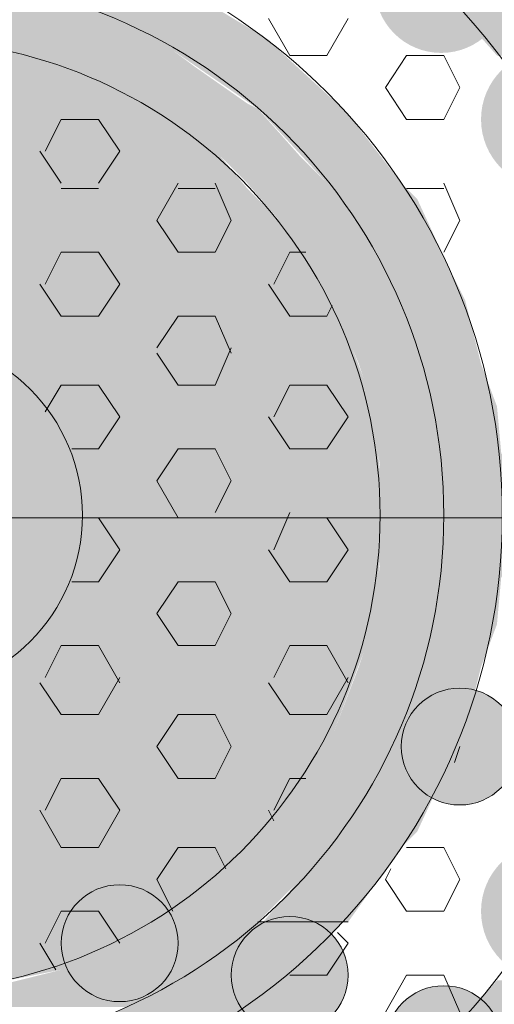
# Model space of a CAD drawing. Extents: x 3940905 to 4145695, y 925352 to 1109797.
# Tile 124 of 256: x 3952211 to 3952256, y 1099482 to 1099576. Entities that reach past the tile are written whole.
import ezdxf

# ---------------------------------------------------------------- set-up
doc = ezdxf.new("R2010")
doc.units = 0
doc.header["$LTSCALE"] = 750
doc.header["$MEASUREMENT"] = 0
doc.layers.add('CKD Equipments', color=252, linetype='CONTINUOUS', lineweight=0)

msp = doc.modelspace()

# ---------------------------------------------------------------- hatches: boundary and pattern name
at = {"layer": 'CKD Equipments', "true_color": 0x808080}
h = msp.add_hatch(color=8, dxfattribs=at)
edge = h.paths.add_edge_path(flags=16)
edge.add_arc((3952251.382, 1099579.075), 6.36, 0, 360)
h = msp.add_hatch(color=8, dxfattribs=at)
h.paths.add_polyline_path([(3952274.533, 1099572.46), (3952249.092, 1099581.11), (3952268.427, 1099581.11)])
h.paths.add_polyline_path([(3952256.724, 1099572.46), (3952274.533, 1099572.46), (3952249.092, 1099581.11)])
h = msp.add_hatch(color=8, dxfattribs=at)
h.paths.add_polyline_path([(3952221.107, 1099575.513), (3952183.964, 1099577.04), (3952217.037, 1099577.04)])
h.paths.add_polyline_path([(3952178.876, 1099575.513), (3952221.107, 1099575.513), (3952183.964, 1099577.04)])
h = msp.add_hatch(color=8, dxfattribs=at)
h.paths.add_polyline_path([(3952234.845, 1099573.987), (3952217.037, 1099577.04), (3952229.757, 1099577.04)])
h.paths.add_polyline_path([(3952223.143, 1099573.987), (3952234.845, 1099573.987), (3952217.037, 1099577.04)])
h = msp.add_hatch(color=8, dxfattribs=at)
h.paths.add_polyline_path([(3952223.652, 1099573.987), (3952178.876, 1099575.513), (3952221.107, 1099575.513)])
h.paths.add_polyline_path([(3952176.332, 1099573.987), (3952223.652, 1099573.987), (3952178.876, 1099575.513)])
h = msp.add_hatch(color=8, dxfattribs=at)
h.paths.add_polyline_path([(3952224.669, 1099573.478), (3952197.702, 1099573.987), (3952223.652, 1099573.987)])
h.paths.add_polyline_path([(3952206.352, 1099573.478), (3952224.669, 1099573.478), (3952197.702, 1099573.987)])
h = msp.add_hatch(color=8, dxfattribs=at)
h.paths.add_polyline_path([(3952235.863, 1099572.969), (3952223.143, 1099573.987), (3952234.845, 1099573.987)])
h.paths.add_polyline_path([(3952225.687, 1099572.969), (3952235.863, 1099572.969), (3952223.143, 1099573.987)])
h = msp.add_hatch(color=8, dxfattribs=at)
h.paths.add_polyline_path([(3952215.002, 1099571.443), (3952189.052, 1099572.969), (3952209.914, 1099572.969)])
h.paths.add_polyline_path([(3952185.999, 1099571.443), (3952215.002, 1099571.443), (3952189.052, 1099572.969)])
h = msp.add_hatch(color=8, dxfattribs=at)
h.paths.add_polyline_path([(3952225.687, 1099572.969), (3952206.352, 1099573.478), (3952224.669, 1099573.478)])
h.paths.add_polyline_path([(3952208.896, 1099572.969), (3952225.687, 1099572.969), (3952206.352, 1099573.478)])
h = msp.add_hatch(color=8, dxfattribs=at)
h.paths.add_polyline_path([(3952227.722, 1099571.443), (3952208.896, 1099572.969), (3952225.687, 1099572.969)])
h.paths.add_polyline_path([(3952215.002, 1099571.443), (3952227.722, 1099571.443), (3952208.896, 1099572.969)])
h = msp.add_hatch(color=8, dxfattribs=at)
h.paths.add_polyline_path([(3952241.969, 1099567.372), (3952225.687, 1099572.969), (3952235.863, 1099572.969)])
h.paths.add_polyline_path([(3952233.828, 1099567.372), (3952241.969, 1099567.372), (3952225.687, 1099572.969)])
h = msp.add_hatch(color=8, dxfattribs=at)
edge = h.paths.add_edge_path(flags=16)
edge.add_arc((3952261.812, 1099566.355), 6.615, 0, 360)
h = msp.add_hatch(color=8, dxfattribs=at)
h.paths.add_polyline_path([(3952218.563, 1099569.916), (3952185.999, 1099571.443), (3952215.002, 1099571.443)])
h.paths.add_polyline_path([(3952180.911, 1099569.916), (3952218.563, 1099569.916), (3952185.999, 1099571.443)])
h = msp.add_hatch(color=8, dxfattribs=at)
h.paths.add_polyline_path([(3952232.81, 1099567.881), (3952215.002, 1099571.443), (3952227.722, 1099571.443)])
h.paths.add_polyline_path([(3952223.143, 1099567.881), (3952232.81, 1099567.881), (3952215.002, 1099571.443)])
h = msp.add_hatch(color=8, dxfattribs=at)
h.paths.add_polyline_path([(3952223.143, 1099567.881), (3952180.911, 1099569.916), (3952218.563, 1099569.916)])
h.paths.add_polyline_path([(3952177.858, 1099567.881), (3952223.143, 1099567.881), (3952180.911, 1099569.916)])
h = msp.add_hatch(color=8, dxfattribs=at)
h.paths.add_polyline_path([(3952226.196, 1099565.846), (3952177.858, 1099567.881), (3952223.143, 1099567.881)])
h.paths.add_polyline_path([(3952173.788, 1099565.846), (3952226.196, 1099565.846), (3952177.858, 1099567.881)])
h = msp.add_hatch(color=8, dxfattribs=at)
h.paths.add_polyline_path([(3952233.828, 1099567.372), (3952223.143, 1099567.881), (3952232.81, 1099567.881)])
h.paths.add_polyline_path([(3952223.652, 1099567.372), (3952233.828, 1099567.372), (3952223.143, 1099567.881)])
h = msp.add_hatch(color=8, dxfattribs=at)
h.paths.add_polyline_path([(3952237.898, 1099562.793), (3952223.652, 1099567.372), (3952233.828, 1099567.372)])
h.paths.add_polyline_path([(3952230.266, 1099562.793), (3952237.898, 1099562.793), (3952223.652, 1099567.372)])
h = msp.add_hatch(color=8, dxfattribs=at)
h.paths.add_polyline_path([(3952242.478, 1099566.863), (3952233.828, 1099567.372), (3952241.969, 1099567.372)])
h.paths.add_polyline_path([(3952234.337, 1099566.863), (3952242.478, 1099566.863), (3952233.828, 1099567.372)])
h = msp.add_hatch(color=8, dxfattribs=at)
h.paths.add_polyline_path([(3952247.566, 1099560.249), (3952234.337, 1099566.863), (3952242.478, 1099566.863)])
h.paths.add_polyline_path([(3952240.442, 1099560.249), (3952247.566, 1099560.249), (3952234.337, 1099566.863)])
h = msp.add_hatch(color=8, dxfattribs=at)
h.paths.add_polyline_path([(3952230.266, 1099562.793), (3952173.788, 1099565.846), (3952226.196, 1099565.846)])
h.paths.add_polyline_path([(3952170.226, 1099562.793), (3952230.266, 1099562.793), (3952173.788, 1099565.846)])
h = msp.add_hatch(color=8, dxfattribs=at)
h.paths.add_polyline_path([(3952232.81, 1099559.74), (3952170.226, 1099562.793), (3952230.266, 1099562.793)])
h.paths.add_polyline_path([(3952167.173, 1099559.74), (3952232.81, 1099559.74), (3952170.226, 1099562.793)])
h = msp.add_hatch(color=8, dxfattribs=at)
h.paths.add_polyline_path([(3952240.442, 1099560.249), (3952230.266, 1099562.793), (3952237.898, 1099562.793)])
h.paths.add_polyline_path([(3952232.81, 1099560.249), (3952240.442, 1099560.249), (3952230.266, 1099562.793)])
h = msp.add_hatch(color=8, dxfattribs=at)
h.paths.add_polyline_path([(3952235.863, 1099556.687), (3952167.173, 1099559.74), (3952232.81, 1099559.74)])
h.paths.add_polyline_path([(3952164.629, 1099556.687), (3952235.863, 1099556.687), (3952167.173, 1099559.74)])
h = msp.add_hatch(color=8, dxfattribs=at)
h.paths.add_polyline_path([(3952242.986, 1099556.687), (3952232.81, 1099560.249), (3952240.442, 1099560.249)])
h.paths.add_polyline_path([(3952235.863, 1099556.687), (3952242.986, 1099556.687), (3952232.81, 1099560.249)])
h = msp.add_hatch(color=8, dxfattribs=at)
h.paths.add_polyline_path([(3952249.092, 1099558.722), (3952240.442, 1099560.249), (3952247.566, 1099560.249)])
h.paths.add_polyline_path([(3952241.46, 1099558.722), (3952249.092, 1099558.722), (3952240.442, 1099560.249)])
h = msp.add_hatch(color=8, dxfattribs=at)
h.paths.add_polyline_path([(3952252.145, 1099552.108), (3952241.46, 1099558.722), (3952249.092, 1099558.722)])
h.paths.add_polyline_path([(3952246.039, 1099552.108), (3952252.145, 1099552.108), (3952241.46, 1099558.722)])
h = msp.add_hatch(color=8, dxfattribs=at)
h.paths.add_polyline_path([(3952238.407, 1099553.126), (3952164.629, 1099556.687), (3952235.863, 1099556.687)])
h.paths.add_polyline_path([(3952161.576, 1099553.126), (3952238.407, 1099553.126), (3952164.629, 1099556.687)])
h = msp.add_hatch(color=8, dxfattribs=at)
h.paths.add_polyline_path([(3952246.039, 1099552.108), (3952235.863, 1099556.687), (3952242.986, 1099556.687)])
h.paths.add_polyline_path([(3952238.916, 1099552.108), (3952246.039, 1099552.108), (3952235.863, 1099556.687)])
h = msp.add_hatch(color=8, dxfattribs=at)
h.paths.add_polyline_path([(3952240.951, 1099549.055), (3952161.576, 1099553.126), (3952238.407, 1099553.126)])
h.paths.add_polyline_path([(3952159.541, 1099549.055), (3952240.951, 1099549.055), (3952161.576, 1099553.126)])
h = msp.add_hatch(color=8, dxfattribs=at)
h.paths.add_polyline_path([(3952247.057, 1099549.055), (3952238.916, 1099552.108), (3952246.039, 1099552.108)])
h.paths.add_polyline_path([(3952240.951, 1099549.055), (3952247.057, 1099549.055), (3952238.916, 1099552.108)])
h = msp.add_hatch(color=8, dxfattribs=at)
h.paths.add_polyline_path([(3952253.671, 1099549.055), (3952246.039, 1099552.108), (3952252.145, 1099552.108)])
h.paths.add_polyline_path([(3952247.057, 1099549.055), (3952253.671, 1099549.055), (3952246.039, 1099552.108)])
h = msp.add_hatch(color=8, dxfattribs=at)
h.paths.add_polyline_path([(3952242.478, 1099545.493), (3952159.541, 1099549.055), (3952240.951, 1099549.055)])
h.paths.add_polyline_path([(3952157.506, 1099545.493), (3952242.478, 1099545.493), (3952159.541, 1099549.055)])
h = msp.add_hatch(color=8, dxfattribs=at)
h.paths.add_polyline_path([(3952249.601, 1099542.949), (3952240.951, 1099549.055), (3952247.057, 1099549.055)])
h.paths.add_polyline_path([(3952243.495, 1099542.949), (3952249.601, 1099542.949), (3952240.951, 1099549.055)])
h = msp.add_hatch(color=8, dxfattribs=at)
h.paths.add_polyline_path([(3952255.198, 1099542.949), (3952247.057, 1099549.055), (3952253.671, 1099549.055)])
h.paths.add_polyline_path([(3952249.601, 1099542.949), (3952255.198, 1099542.949), (3952247.057, 1099549.055)])
h = msp.add_hatch(color=8, dxfattribs=at)
h.paths.add_polyline_path([(3952244.004, 1099541.423), (3952157.506, 1099545.493), (3952242.478, 1099545.493)])
h.paths.add_polyline_path([(3952156.488, 1099541.423), (3952244.004, 1099541.423), (3952157.506, 1099545.493)])
h = msp.add_hatch(color=8, dxfattribs=at)
h.paths.add_polyline_path([(3952250.11, 1099541.423), (3952243.495, 1099542.949), (3952249.601, 1099542.949)])
h.paths.add_polyline_path([(3952244.004, 1099541.423), (3952250.11, 1099541.423), (3952243.495, 1099542.949)])
h = msp.add_hatch(color=8, dxfattribs=at)
h.paths.add_polyline_path([(3952256.724, 1099538.879), (3952249.601, 1099542.949), (3952255.198, 1099542.949)])
h.paths.add_polyline_path([(3952250.11, 1099538.879), (3952256.724, 1099538.879), (3952249.601, 1099542.949)])
h = msp.add_hatch(color=8, dxfattribs=at)
h.paths.add_polyline_path([(3952245.022, 1099536.844), (3952156.488, 1099541.423), (3952244.004, 1099541.423)])
h.paths.add_polyline_path([(3952154.962, 1099536.844), (3952245.022, 1099536.844), (3952156.488, 1099541.423)])
h = msp.add_hatch(color=8, dxfattribs=at)
h.paths.add_polyline_path([(3952251.636, 1099533.282), (3952244.004, 1099541.423), (3952250.11, 1099541.423)])
h.paths.add_polyline_path([(3952245.53, 1099533.282), (3952251.636, 1099533.282), (3952244.004, 1099541.423)])
h = msp.add_hatch(color=8, dxfattribs=at)
h.paths.add_polyline_path([(3952257.233, 1099533.282), (3952250.11, 1099538.879), (3952256.724, 1099538.879)])
h.paths.add_polyline_path([(3952251.636, 1099533.282), (3952257.233, 1099533.282), (3952250.11, 1099538.879)])
h = msp.add_hatch(color=8, dxfattribs=at)
h.paths.add_polyline_path([(3952245.53, 1099532.773), (3952154.962, 1099536.844), (3952245.022, 1099536.844)])
h.paths.add_polyline_path([(3952154.962, 1099532.773), (3952245.53, 1099532.773), (3952154.962, 1099536.844)])
h = msp.add_hatch(color=8, dxfattribs=at)
edge = h.paths.add_edge_path(flags=16)
edge.add_arc((3952258.76, 1099528.448), 6.106, 0, 360)
h = msp.add_hatch(color=8, dxfattribs=at)
h.paths.add_polyline_path([(3952251.636, 1099532.773), (3952245.53, 1099533.282), (3952251.636, 1099533.282)])
h.paths.add_polyline_path([(3952245.53, 1099532.773), (3952251.636, 1099532.773), (3952245.53, 1099533.282)])
h = msp.add_hatch(color=8, dxfattribs=at)
h.paths.add_polyline_path([(3952257.742, 1099528.194), (3952251.636, 1099533.282), (3952257.233, 1099533.282)])
h.paths.add_polyline_path([(3952251.636, 1099528.194), (3952257.742, 1099528.194), (3952251.636, 1099533.282)])
h = msp.add_hatch(color=8, dxfattribs=at)
h.paths.add_polyline_path([(3952245.53, 1099528.194), (3952154.962, 1099532.773), (3952245.53, 1099532.773)])
h.paths.add_polyline_path([(3952154.453, 1099528.194), (3952245.53, 1099528.194), (3952154.962, 1099532.773)])
h = msp.add_hatch(color=8, dxfattribs=at)
h.paths.add_polyline_path([(3952251.636, 1099524.123), (3952245.53, 1099532.773), (3952251.636, 1099532.773)])
h.paths.add_polyline_path([(3952245.53, 1099524.123), (3952251.636, 1099524.123), (3952245.53, 1099532.773)])
h = msp.add_hatch(color=8, dxfattribs=at)
h.paths.add_polyline_path([(3952245.53, 1099524.123), (3952154.453, 1099528.194), (3952245.53, 1099528.194)])
h.paths.add_polyline_path([(3952154.962, 1099524.123), (3952245.53, 1099524.123), (3952154.453, 1099528.194)])
h = msp.add_hatch(color=8, dxfattribs=at)
h.paths.add_polyline_path([(3952257.233, 1099523.614), (3952251.636, 1099528.194), (3952257.742, 1099528.194)])
h.paths.add_polyline_path([(3952251.636, 1099523.614), (3952257.233, 1099523.614), (3952251.636, 1099528.194)])
h = msp.add_hatch(color=8, dxfattribs=at)
h.paths.add_polyline_path([(3952245.022, 1099519.544), (3952154.962, 1099524.123), (3952245.53, 1099524.123)])
h.paths.add_polyline_path([(3952154.962, 1099519.544), (3952245.022, 1099519.544), (3952154.962, 1099524.123)])
h = msp.add_hatch(color=8, dxfattribs=at)
h.paths.add_polyline_path([(3952251.636, 1099523.614), (3952245.53, 1099524.123), (3952251.636, 1099524.123)])
h.paths.add_polyline_path([(3952245.53, 1099523.614), (3952251.636, 1099523.614), (3952245.53, 1099524.123)])
h = msp.add_hatch(color=8, dxfattribs=at)
h.paths.add_polyline_path([(3952250.11, 1099515.473), (3952245.53, 1099523.614), (3952251.636, 1099523.614)])
h.paths.add_polyline_path([(3952244.004, 1099515.473), (3952250.11, 1099515.473), (3952245.53, 1099523.614)])
h = msp.add_hatch(color=8, dxfattribs=at)
h.paths.add_polyline_path([(3952256.724, 1099518.017), (3952251.636, 1099523.614), (3952257.233, 1099523.614)])
h.paths.add_polyline_path([(3952250.11, 1099518.017), (3952256.724, 1099518.017), (3952251.636, 1099523.614)])
h = msp.add_hatch(color=8, dxfattribs=at)
h.paths.add_polyline_path([(3952244.004, 1099515.473), (3952154.962, 1099519.544), (3952245.022, 1099519.544)])
h.paths.add_polyline_path([(3952156.488, 1099515.473), (3952244.004, 1099515.473), (3952154.962, 1099519.544)])
h = msp.add_hatch(color=8, dxfattribs=at)
h.paths.add_polyline_path([(3952255.198, 1099513.947), (3952250.11, 1099518.017), (3952256.724, 1099518.017)])
h.paths.add_polyline_path([(3952249.601, 1099513.947), (3952255.198, 1099513.947), (3952250.11, 1099518.017)])
h = msp.add_hatch(color=8, dxfattribs=at)
h.paths.add_polyline_path([(3952242.478, 1099511.403), (3952156.488, 1099515.473), (3952244.004, 1099515.473)])
h.paths.add_polyline_path([(3952157.506, 1099511.403), (3952242.478, 1099511.403), (3952156.488, 1099515.473)])
h = msp.add_hatch(color=8, dxfattribs=at)
h.paths.add_polyline_path([(3952249.601, 1099513.947), (3952244.004, 1099515.473), (3952250.11, 1099515.473)])
h.paths.add_polyline_path([(3952243.495, 1099513.947), (3952249.601, 1099513.947), (3952244.004, 1099515.473)])
h = msp.add_hatch(color=8, dxfattribs=at)
h.paths.add_polyline_path([(3952247.057, 1099507.332), (3952243.495, 1099513.947), (3952249.601, 1099513.947)])
h.paths.add_polyline_path([(3952240.951, 1099507.332), (3952247.057, 1099507.332), (3952243.495, 1099513.947)])
h = msp.add_hatch(color=8, dxfattribs=at)
h.paths.add_polyline_path([(3952253.671, 1099507.841), (3952249.601, 1099513.947), (3952255.198, 1099513.947)])
h.paths.add_polyline_path([(3952247.057, 1099507.841), (3952253.671, 1099507.841), (3952249.601, 1099513.947)])
h = msp.add_hatch(color=8, dxfattribs=at)
edge = h.paths.add_edge_path(flags=16)
edge.add_arc((3952253.163, 1099506.315), 5.597, 0, 360)
h = msp.add_hatch(color=8, dxfattribs=at)
h.paths.add_polyline_path([(3952240.951, 1099507.332), (3952157.506, 1099511.403), (3952242.478, 1099511.403)])
h.paths.add_polyline_path([(3952159.541, 1099507.332), (3952240.951, 1099507.332), (3952157.506, 1099511.403)])
h = msp.add_hatch(color=8, dxfattribs=at)
h.paths.add_polyline_path([(3952252.145, 1099504.788), (3952247.057, 1099507.841), (3952253.671, 1099507.841)])
h.paths.add_polyline_path([(3952246.039, 1099504.788), (3952252.145, 1099504.788), (3952247.057, 1099507.841)])
h = msp.add_hatch(color=8, dxfattribs=at)
h.paths.add_polyline_path([(3952238.407, 1099503.771), (3952159.541, 1099507.332), (3952240.951, 1099507.332)])
h.paths.add_polyline_path([(3952161.576, 1099503.771), (3952238.407, 1099503.771), (3952159.541, 1099507.332)])
h = msp.add_hatch(color=8, dxfattribs=at)
h.paths.add_polyline_path([(3952246.039, 1099504.788), (3952240.951, 1099507.332), (3952247.057, 1099507.332)])
h.paths.add_polyline_path([(3952238.916, 1099504.788), (3952246.039, 1099504.788), (3952240.951, 1099507.332)])
h = msp.add_hatch(color=8, dxfattribs=at)
h.paths.add_polyline_path([(3952242.986, 1099500.209), (3952238.916, 1099504.788), (3952246.039, 1099504.788)])
h.paths.add_polyline_path([(3952235.863, 1099500.209), (3952242.986, 1099500.209), (3952238.916, 1099504.788)])
h = msp.add_hatch(color=8, dxfattribs=at)
h.paths.add_polyline_path([(3952249.092, 1099498.174), (3952246.039, 1099504.788), (3952252.145, 1099504.788)])
h.paths.add_polyline_path([(3952241.46, 1099498.174), (3952249.092, 1099498.174), (3952246.039, 1099504.788)])
h = msp.add_hatch(color=8, dxfattribs=at)
h.paths.add_polyline_path([(3952235.863, 1099500.209), (3952161.576, 1099503.771), (3952238.407, 1099503.771)])
h.paths.add_polyline_path([(3952164.629, 1099500.209), (3952235.863, 1099500.209), (3952161.576, 1099503.771)])
h = msp.add_hatch(color=8, dxfattribs=at)
h.paths.add_polyline_path([(3952232.81, 1099496.647), (3952164.629, 1099500.209), (3952235.863, 1099500.209)])
h.paths.add_polyline_path([(3952167.173, 1099496.647), (3952232.81, 1099496.647), (3952164.629, 1099500.209)])
h = msp.add_hatch(color=8, dxfattribs=at)
h.paths.add_polyline_path([(3952240.442, 1099496.647), (3952235.863, 1099500.209), (3952242.986, 1099500.209)])
h.paths.add_polyline_path([(3952232.81, 1099496.647), (3952240.442, 1099496.647), (3952235.863, 1099500.209)])
h = msp.add_hatch(color=8, dxfattribs=at)
h.paths.add_polyline_path([(3952247.566, 1099496.647), (3952241.46, 1099498.174), (3952249.092, 1099498.174)])
h.paths.add_polyline_path([(3952240.442, 1099496.647), (3952247.566, 1099496.647), (3952241.46, 1099498.174)])
h = msp.add_hatch(color=8, dxfattribs=at)
h.paths.add_polyline_path([(3952230.266, 1099493.594), (3952167.173, 1099496.647), (3952232.81, 1099496.647)])
h.paths.add_polyline_path([(3952170.226, 1099493.594), (3952230.266, 1099493.594), (3952167.173, 1099496.647)])
h = msp.add_hatch(color=8, dxfattribs=at)
h.paths.add_polyline_path([(3952237.898, 1099493.594), (3952232.81, 1099496.647), (3952240.442, 1099496.647)])
h.paths.add_polyline_path([(3952230.266, 1099493.594), (3952237.898, 1099493.594), (3952232.81, 1099496.647)])
h = msp.add_hatch(color=8, dxfattribs=at)
h.paths.add_polyline_path([(3952242.478, 1099489.524), (3952240.442, 1099496.647), (3952247.566, 1099496.647)])
h.paths.add_polyline_path([(3952234.337, 1099489.524), (3952242.478, 1099489.524), (3952240.442, 1099496.647)])
h = msp.add_hatch(color=8, dxfattribs=at)
edge = h.paths.add_edge_path(flags=16)
edge.add_arc((3952261.812, 1099490.542), 6.615, 0, 360)
h = msp.add_hatch(color=8, dxfattribs=at)
h.paths.add_polyline_path([(3952226.196, 1099491.05), (3952170.226, 1099493.594), (3952230.266, 1099493.594)])
h.paths.add_polyline_path([(3952173.788, 1099491.05), (3952226.196, 1099491.05), (3952170.226, 1099493.594)])
h = msp.add_hatch(color=8, dxfattribs=at)
edge = h.paths.add_edge_path(flags=16)
edge.add_arc((3952220.599, 1099487.489), 5.597, 0, 360)
h = msp.add_hatch(color=8, dxfattribs=at)
h.paths.add_polyline_path([(3952233.828, 1099489.524), (3952230.266, 1099493.594), (3952237.898, 1099493.594)])
h.paths.add_polyline_path([(3952223.652, 1099489.524), (3952233.828, 1099489.524), (3952230.266, 1099493.594)])
h = msp.add_hatch(color=8, dxfattribs=at)
h.paths.add_polyline_path([(3952223.143, 1099488.506), (3952173.788, 1099491.05), (3952226.196, 1099491.05)])
h.paths.add_polyline_path([(3952177.858, 1099488.506), (3952223.143, 1099488.506), (3952173.788, 1099491.05)])
h = msp.add_hatch(color=8, dxfattribs=at)
edge = h.paths.add_edge_path(flags=16)
edge.add_arc((3952236.881, 1099484.436), 5.597, 0, 360)
h = msp.add_hatch(color=8, dxfattribs=at)
h.paths.add_polyline_path([(3952232.81, 1099488.506), (3952223.652, 1099489.524), (3952233.828, 1099489.524)])
h.paths.add_polyline_path([(3952223.143, 1099488.506), (3952232.81, 1099488.506), (3952223.652, 1099489.524)])
h = msp.add_hatch(color=8, dxfattribs=at)
h.paths.add_polyline_path([(3952235.863, 1099483.418), (3952233.828, 1099489.524), (3952241.969, 1099489.524)])
h.paths.add_polyline_path([(3952225.687, 1099483.418), (3952235.863, 1099483.418), (3952233.828, 1099489.524)])
h = msp.add_hatch(color=8, dxfattribs=at)
h.paths.add_polyline_path([(3952218.563, 1099486.471), (3952177.858, 1099488.506), (3952223.143, 1099488.506)])
h.paths.add_polyline_path([(3952180.911, 1099486.471), (3952218.563, 1099486.471), (3952177.858, 1099488.506)])
h = msp.add_hatch(color=8, dxfattribs=at)
h.paths.add_polyline_path([(3952227.722, 1099484.945), (3952223.143, 1099488.506), (3952232.81, 1099488.506)])
h.paths.add_polyline_path([(3952215.002, 1099484.945), (3952227.722, 1099484.945), (3952223.143, 1099488.506)])
h = msp.add_hatch(color=8, dxfattribs=at)
h.paths.add_polyline_path([(3952215.002, 1099484.945), (3952180.911, 1099486.471), (3952218.563, 1099486.471)])
h.paths.add_polyline_path([(3952185.999, 1099484.945), (3952215.002, 1099484.945), (3952180.911, 1099486.471)])
h = msp.add_hatch(color=8, dxfattribs=at)
h.paths.add_polyline_path([(3952209.914, 1099483.927), (3952185.999, 1099484.945), (3952215.002, 1099484.945)])
h.paths.add_polyline_path([(3952189.052, 1099483.927), (3952209.914, 1099483.927), (3952185.999, 1099484.945)])
h = msp.add_hatch(color=8, dxfattribs=at)
h.paths.add_polyline_path([(3952225.687, 1099483.418), (3952215.002, 1099484.945), (3952227.722, 1099484.945)])
h.paths.add_polyline_path([(3952208.896, 1099483.418), (3952225.687, 1099483.418), (3952215.002, 1099484.945)])
h = msp.add_hatch(color=8, dxfattribs=at)
h.paths.add_polyline_path([(3952224.669, 1099482.909), (3952208.896, 1099483.418), (3952225.687, 1099483.418)])
h.paths.add_polyline_path([(3952206.352, 1099482.909), (3952224.669, 1099482.909), (3952208.896, 1099483.418)])
h = msp.add_hatch(color=8, dxfattribs=at)
h.paths.add_polyline_path([(3952234.845, 1099482.401), (3952225.687, 1099483.418), (3952235.863, 1099483.418)])
h.paths.add_polyline_path([(3952223.143, 1099482.401), (3952234.845, 1099482.401), (3952225.687, 1099483.418)])
h = msp.add_hatch(color=8, dxfattribs=at)
edge = h.paths.add_edge_path(flags=16)
edge.add_arc((3952251.636, 1099477.821), 5.597, 0, 360)
h = msp.add_hatch(color=8, dxfattribs=at)
h.paths.add_polyline_path([(3952268.427, 1099475.277), (3952256.724, 1099483.927), (3952274.533, 1099483.927)])
h.paths.add_polyline_path([(3952249.092, 1099475.277), (3952268.427, 1099475.277), (3952256.724, 1099483.927)])
h = msp.add_hatch(color=8, dxfattribs=at)
h.paths.add_polyline_path([(3952221.107, 1099481.383), (3952176.332, 1099482.401), (3952223.652, 1099482.401)])
h.paths.add_polyline_path([(3952178.876, 1099481.383), (3952221.107, 1099481.383), (3952176.332, 1099482.401)])
h = msp.add_hatch(color=8, dxfattribs=at)
h.paths.add_polyline_path([(3952223.652, 1099482.401), (3952206.352, 1099482.909), (3952224.669, 1099482.909)])
h.paths.add_polyline_path([(3952197.702, 1099482.401), (3952223.652, 1099482.401), (3952206.352, 1099482.909)])
h = msp.add_hatch(color=8, dxfattribs=at)
h.paths.add_polyline_path([(3952229.757, 1099479.348), (3952223.143, 1099482.401), (3952234.845, 1099482.401)])
h.paths.add_polyline_path([(3952217.037, 1099479.348), (3952229.757, 1099479.348), (3952223.143, 1099482.401)])

# ---------------------------------------------------------------- linework, layer by layer
at = {"layer": 'CKD Equipments', "color": 8, "true_color": 0x808080}
for p, q in [((3952234.845, 1099576.022), (3952236.881, 1099572.46)), ((3952242.478, 1099576.022), (3952240.442, 1099572.46)), ((3952240.442, 1099572.46), (3952236.881, 1099572.46)), ((3952248.075, 1099572.46), (3952246.039, 1099569.408)), ((3952251.636, 1099572.46), (3952248.075, 1099572.46)), ((3952251.636, 1099572.46), (3952253.163, 1099569.408)), ((3952246.039, 1099569.408), (3952248.075, 1099566.355)), ((3952253.163, 1099569.408), (3952251.636, 1099566.355)), ((3952215.002, 1099566.355), (3952213.475, 1099563.302)), ((3952218.563, 1099566.355), (3952215.002, 1099566.355)), ((3952218.563, 1099566.355), (3952220.599, 1099563.302)), ((3952251.636, 1099566.355), (3952248.075, 1099566.355)), ((3952212.966, 1099563.302), (3952215.002, 1099560.249)), ((3952220.599, 1099563.302), (3952218.563, 1099560.249)), ((3952218.563, 1099559.74), (3952215.002, 1099559.74)), ((3952226.196, 1099560.249), (3952224.16, 1099556.687)), ((3952229.757, 1099559.74), (3952226.196, 1099559.74)), ((3952229.757, 1099560.249), (3952231.284, 1099556.687)), ((3952251.636, 1099559.74), (3952248.075, 1099559.74)), ((3952251.636, 1099560.249), (3952253.163, 1099556.687)), ((3952224.16, 1099556.687), (3952226.196, 1099553.634)), ((3952231.284, 1099556.687), (3952229.757, 1099553.634)), ((3952253.163, 1099556.687), (3952251.636, 1099553.634)), ((3952215.002, 1099553.634), (3952213.475, 1099550.581)), ((3952218.563, 1099553.634), (3952215.002, 1099553.634)), ((3952218.563, 1099553.634), (3952220.599, 1099550.581)), ((3952229.757, 1099553.634), (3952226.196, 1099553.634)), ((3952236.881, 1099553.634), (3952235.354, 1099550.581)), ((3952238.407, 1099553.634), (3952236.881, 1099553.634)), ((3952212.966, 1099550.581), (3952215.002, 1099547.529)), ((3952220.599, 1099550.581), (3952218.563, 1099547.529)), ((3952234.845, 1099550.581), (3952236.881, 1099547.529)), ((3952240.951, 1099548.546), (3952240.442, 1099547.529)), ((3952218.563, 1099547.529), (3952215.002, 1099547.529)), ((3952226.196, 1099547.529), (3952224.16, 1099544.476)), ((3952229.757, 1099547.529), (3952226.196, 1099547.529)), ((3952229.757, 1099547.529), (3952231.284, 1099543.967)), ((3952240.442, 1099547.529), (3952236.881, 1099547.529)), ((3952224.16, 1099543.967), (3952226.196, 1099540.914)), ((3952231.284, 1099544.476), (3952229.757, 1099540.914)), ((3952215.002, 1099540.914), (3952213.475, 1099538.37)), ((3952218.563, 1099540.914), (3952215.002, 1099540.914)), ((3952218.563, 1099540.914), (3952220.599, 1099537.861)), ((3952229.757, 1099540.914), (3952226.196, 1099540.914)), ((3952236.881, 1099540.914), (3952235.354, 1099537.861)), ((3952240.442, 1099540.914), (3952236.881, 1099540.914)), ((3952240.442, 1099540.914), (3952242.478, 1099537.861)), ((3952220.599, 1099537.861), (3952218.563, 1099534.808)), ((3952234.845, 1099537.861), (3952236.881, 1099534.808)), ((3952242.478, 1099537.861), (3952240.442, 1099534.808)), ((3952218.563, 1099534.808), (3952216.019, 1099534.808)), ((3952226.196, 1099534.808), (3952224.16, 1099531.755)), ((3952229.757, 1099534.808), (3952226.196, 1099534.808)), ((3952229.757, 1099534.808), (3952231.284, 1099531.755)), ((3952240.442, 1099534.808), (3952236.881, 1099534.808)), ((3952224.16, 1099531.755), (3952226.196, 1099528.194)), ((3952231.284, 1099531.755), (3952229.757, 1099528.703)), ((3952236.881, 1099528.703), (3952235.354, 1099525.141)), ((3952271.48, 1099528.194), (3952128.504, 1099528.194)), ((3952218.563, 1099528.194), (3952217.037, 1099528.194)), ((3952218.563, 1099528.194), (3952220.599, 1099525.141)), ((3952229.757, 1099528.194), (3952226.196, 1099528.194)), ((3952240.442, 1099528.194), (3952236.881, 1099528.194)), ((3952240.442, 1099528.194), (3952242.478, 1099525.141)), ((3952220.599, 1099525.141), (3952218.563, 1099522.088)), ((3952234.845, 1099525.141), (3952236.881, 1099522.088)), ((3952242.478, 1099525.141), (3952240.442, 1099522.088)), ((3952218.563, 1099522.088), (3952216.019, 1099522.088)), ((3952226.196, 1099522.088), (3952224.16, 1099519.035)), ((3952229.757, 1099522.088), (3952226.196, 1099522.088)), ((3952229.757, 1099522.088), (3952231.284, 1099519.035)), ((3952240.442, 1099522.088), (3952236.881, 1099522.088)), ((3952224.16, 1099519.035), (3952226.196, 1099515.982)), ((3952231.284, 1099519.035), (3952229.757, 1099515.982)), ((3952215.002, 1099515.982), (3952213.475, 1099512.929)), ((3952218.563, 1099515.982), (3952215.002, 1099515.982)), ((3952218.563, 1099515.982), (3952220.599, 1099512.421)), ((3952229.757, 1099515.982), (3952226.196, 1099515.982)), ((3952236.881, 1099515.982), (3952235.354, 1099512.929)), ((3952240.442, 1099515.982), (3952236.881, 1099515.982)), ((3952240.442, 1099515.982), (3952242.478, 1099512.421)), ((3952220.599, 1099512.929), (3952218.563, 1099509.368)), ((3952242.478, 1099512.929), (3952240.442, 1099509.368)), ((3952212.966, 1099512.421), (3952215.002, 1099509.368)), ((3952234.845, 1099512.421), (3952236.881, 1099509.368)), ((3952218.563, 1099509.368), (3952215.002, 1099509.368)), ((3952226.196, 1099509.368), (3952224.16, 1099506.315)), ((3952229.757, 1099509.368), (3952226.196, 1099509.368)), ((3952229.757, 1099509.368), (3952231.284, 1099506.315)), ((3952240.442, 1099509.368), (3952236.881, 1099509.368)), ((3952224.16, 1099506.315), (3952226.196, 1099503.262)), ((3952231.284, 1099506.315), (3952229.757, 1099503.262)), ((3952253.163, 1099506.315), (3952252.654, 1099504.788)), ((3952215.002, 1099503.262), (3952213.475, 1099500.209)), ((3952218.563, 1099503.262), (3952215.002, 1099503.262)), ((3952218.563, 1099503.262), (3952220.599, 1099500.209)), ((3952229.757, 1099503.262), (3952226.196, 1099503.262)), ((3952236.881, 1099503.262), (3952235.354, 1099500.209)), ((3952238.407, 1099503.262), (3952236.881, 1099503.262)), ((3952212.966, 1099500.209), (3952215.002, 1099496.647)), ((3952220.599, 1099500.209), (3952218.563, 1099496.647)), ((3952234.845, 1099500.209), (3952235.354, 1099499.191)), ((3952218.563, 1099496.647), (3952215.002, 1099496.647)), ((3952226.196, 1099496.647), (3952224.16, 1099493.594)), ((3952229.757, 1099496.647), (3952226.196, 1099496.647)), ((3952229.757, 1099496.647), (3952230.775, 1099494.612)), ((3952251.636, 1099496.647), (3952248.075, 1099496.647)), ((3952251.636, 1099496.647), (3952253.163, 1099493.594)), ((3952246.548, 1099494.612), (3952246.039, 1099493.594)), ((3952224.16, 1099493.594), (3952225.687, 1099490.542)), ((3952246.039, 1099493.594), (3952248.075, 1099490.542)), ((3952253.163, 1099493.594), (3952251.636, 1099490.542)), ((3952215.002, 1099490.542), (3952213.475, 1099487.489)), ((3952218.563, 1099490.542), (3952215.002, 1099490.542)), ((3952218.563, 1099490.542), (3952220.599, 1099487.489)), ((3952251.636, 1099490.542), (3952248.075, 1099490.542)), ((3952233.828, 1099489.524), (3952241.969, 1099489.524)), ((3952234.337, 1099489.524), (3952233.828, 1099489.524)), ((3952241.969, 1099489.524), (3952234.337, 1099489.524)), ((3952241.969, 1099489.524), (3952234.337, 1099489.524)), ((3952234.337, 1099489.524), (3952242.478, 1099489.524)), ((3952242.478, 1099489.524), (3952241.969, 1099489.524)), ((3952241.969, 1099489.524), (3952241.969, 1099489.524)), ((3952241.46, 1099488.506), (3952242.478, 1099487.489)), ((3952212.966, 1099487.489), (3952214.493, 1099484.945)), ((3952242.478, 1099487.489), (3952240.442, 1099484.436)), ((3952240.442, 1099484.436), (3952236.881, 1099484.436)), ((3952248.075, 1099484.436), (3952246.039, 1099480.874)), ((3952251.636, 1099484.436), (3952248.075, 1099484.436)), ((3952251.636, 1099484.436), (3952253.163, 1099480.874))]:
    msp.add_line(p, q, dxfattribs=at)
for centre, radius in [((3952199.992, 1099528.448), 86.753), ((3952199.992, 1099528.448), 71.997), ((3952199.992, 1099528.448), 57.241), ((3952199.992, 1099528.448), 51.644), ((3952199.992, 1099528.448), 45.539), ((3952199.992, 1099528.448), 17.045), ((3952253.163, 1099506.315), 5.597), ((3952220.599, 1099487.489), 5.597), ((3952236.881, 1099484.436), 5.597), ((3952251.636, 1099477.821), 5.597)]:
    msp.add_circle(centre, radius, dxfattribs=at)

doc.saveas('drawing.dxf')
